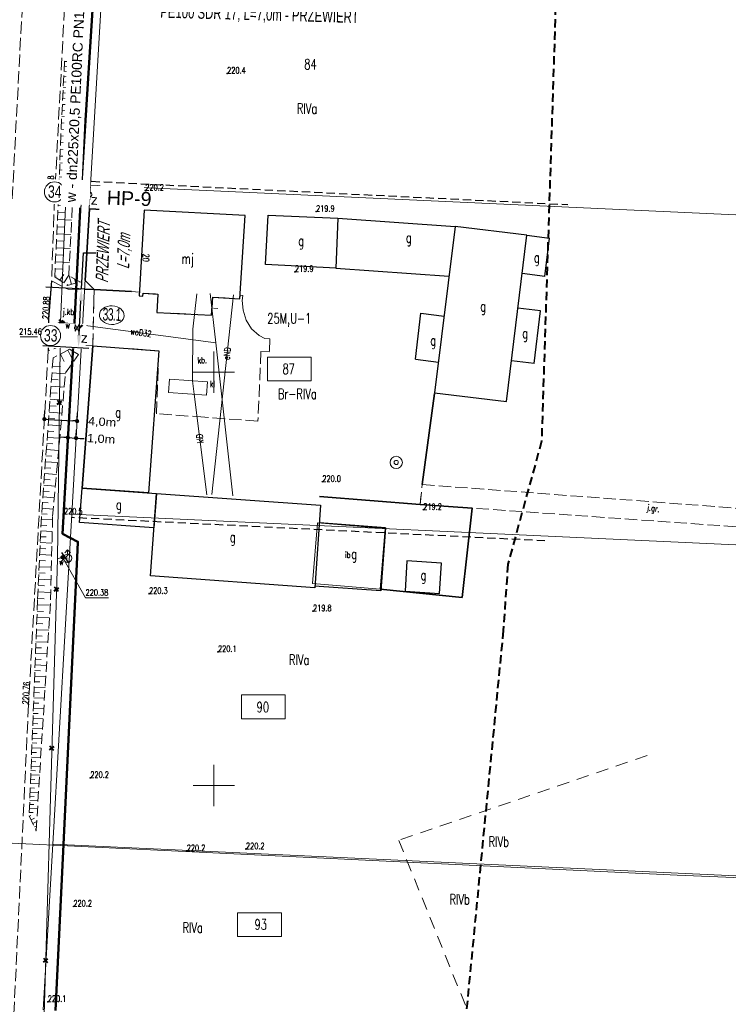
# Model space of a CAD drawing. Header units: metres. Extents: x 7496982 to 7497528, y 5603168 to 5605598.
# Tile 45 of 74: x 7497177 to 7497262, y 5604374 to 5604493. Entities that reach past the tile are written whole.
import ezdxf
from ezdxf.enums import TextEntityAlignment as Align

# ---------------------------------------------------------------- set-up
doc = ezdxf.new("R2010")
doc.units = ezdxf.units.M
doc.header["$MEASUREMENT"] = 0
for name, pattern in [('1', [0]), ('1_SUEP_A', [0]), ('1_SUEP_C', [0]), ('1_SUKM', [0]), ('1_SUKP', [0]), ('1_SUWP', [0]), ('2', [1.5, 1, -0.5]), ('2_1', [0]), ('2_OTDI', [0]), ('2_OTKJ', [2, 1.5, -0.5]), ('2_OTKK', [0]), ('2_OTKU', [2, 1.5, -0.5]), ('2_OTOB', [2, 1, -1]), ('2_OTOF', [0]), ('2_OTOO', [0]), ('2_OTRK', [1.75, 1.25, -0.5]), ('2_OTRKG', [1.75, 1.25, -0.5]), ('4', [2.5, 1.5, -1]), ('BUD', [0]), ('DUL', [1, 0.5, -0.5]), ('GDE', [0])]:
    doc.linetypes.add(name, pattern=pattern)
doc.layers.get('0').update_dxf_attribs({"color": 250, "linetype": 'CONTINUOUS', "lineweight": 100})
doc.layers.get('Defpoints').update_dxf_attribs({"linetype": 'CONTINUOUS'})
for name, color, linetype, lineweight in [('! IS_opis woda', 7, 'CONTINUOUS', 9), ('! IS_woda', 5, 'CONTINUOUS', 50), ('!!_IS_Woda', 5, 'CONTINUOUS', 50), ('!_gaz', 40, 'CONTINUOUS', 40), ('!COPIS', 7, 'CONTINUOUS', 15), ('2_granice działek', 6, 'CONTINUOUS', 20), ('_MAPA_L_0', 7, '1', 18), ('EADTD_T_0_T_0', 6, 'CONTINUOUS', 0), ('EBUOA_T_1', 14, 'CONTINUOUS', 25), ('EBUPP_L_0', 14, 'BUD', 50), ('EBUPP_L_1', 250, 'BUD', 30), ('EBUPP_L_3', 250, 'BUD', 30), ('EDZPD_L_0', 3, 'GDE', 18), ('EDZTD_T_0', 3, 'CONTINUOUS', 18), ('EKLTK_T_0', 90, 'CONTINUOUS', 25), ('EUZOU_T_0', 90, 'CONTINUOUS', 25), ('EUZPU_L_0', 90, '4', 18), ('OTD_E_T_7', 7, 'CONTINUOUS', 0), ('OTD_L_14', 7, '2_OTDI', 18), ('OTK_E_T_0', 7, 'CONTINUOUS', 0), ('OTK_E_T_3', 7, 'CONTINUOUS', 0), ('OTK_L_0', 7, '2_OTKJ', 18), ('OTK_L_1', 7, '2_OTKK', 25), ('OTK_L_4', 7, '2_OTKU', 18), ('OTO_L_0', 7, '2_OTOO', 35), ('OTO_L_1', 7, '2_OTOB', 18), ('OTO_L_2', 7, '2_OTOF', 18), ('OTR_L_1', 7, '2_OTRK', 18), ('OTR_T_0', 7, 'CONTINUOUS', 18), ('OTR_T_1', 7, 'CONTINUOUS', 18), ('PLAN_L_0', 214, '2', 30), ('PLAN_T_0', 214, 'CONTINUOUS', 30), ('SUEP_E_T_0', 1, 'CONTINUOUS', 0), ('SUEP_L_0', 1, '1_SUEP_A', 18), ('SUK_E_T_2', 34, 'CONTINUOUS', 0), ('SUK_L_3', 34, '1_SUKM', 18), ('SUKP_E_T_0', 34, 'CONTINUOUS', 0), ('SUKP_L_0', 34, '1_SUKP', 18), ('SUW_E_T_2', 5, 'CONTINUOUS', 0), ('SUW_T_2', 5, 'CONTINUOUS', 18), ('SUW_T_3', 5, 'CONTINUOUS', 18), ('SUW_T_5', 5, 'CONTINUOUS', 18), ('SUWP_E_T_0', 5, 'CONTINUOUS', 0), ('SUWP_L_0', 5, '1_SUWP', 18), ('SUWR_T_0', 5, 'CONTINUOUS', 18), ('ZAKRES_L_0', 1, '2', 40), ('ZAKRES_L_0_a', 1, '2', 40)]:
    doc.layers.add(name, color=color, linetype=linetype, lineweight=lineweight)
doc.layers.add('view', color=7, linetype='CONTINUOUS')
doc.styles.add('ARIAL', font='arial.ttf', dxfattribs={"width": 0.8})
doc.styles.add('R', font='arial.ttf')
doc.styles.add('RD', font='arial.ttf', dxfattribs={"width": 1.1})
doc.styles.get("Standard").update_dxf_attribs({"font": 'Simplex.SHX', "width": 0.75})
doc.styles.add('styl1', font='arial.ttf', dxfattribs={"oblique": 18})
doc.dimstyles.get("Standard").update_dxf_attribs({"dimtxt": 1, "dimasz": 1, "dimexe": 1, "dimexo": 1, "dimgap": 1, "dimtad": 1, "dimtxsty": 'Standard', "dimcen": 2.5, "dimadec": 0, "dimazin": 0, "dimtfac": 1, "dimtmove": 0, "dimatfit": 3, "dimfxl": 1, "dimarcsym": 0})

# ---------------------------------------------------------------- blocks, each defined once
blk = doc.blocks.new('1_SUWH')
at = {"linetype": 'Continuous'}
for p, q in [((0, 1), (-0.35355, 0.64645)), ((0, 1), (0.35355, 0.64645)), ((0, 0.5), (0, 1))]:
    blk.add_line(p, q, dxfattribs=at)
blk.add_circle((0, 0), 0.5, dxfattribs=at)
blk = doc.blocks.new('1_SUWS')
at = {"linetype": 'Continuous'}
for radius in [0.75, 0.25]:
    blk.add_circle((0, 0), radius, dxfattribs=at)
blk = doc.blocks.new('1_SUWW')
at = {"linetype": 'Continuous'}
for radius in [0.2, 0.175, 0.15, 0.125, 0.1, 0.075, 0.05, 0.025, 0.00715]:
    blk.add_circle((0, 0), radius, dxfattribs=at)
blk = doc.blocks.new('1_SUPS')
at = {"linetype": 'Continuous'}
blk.add_circle((0, 0), 0.0625, dxfattribs=at)
blk = doc.blocks.new('2_OTRS')
at = {"linetype": 'Continuous'}
blk.add_circle((0, 0), 0.045, dxfattribs=at)
blk = doc.blocks.new('2_OTRN')
at = {"linetype": 'Continuous'}
blk.add_circle((0, 0), 0.045, dxfattribs=at)
blk = doc.blocks.new('krzyż')
at = {"layer": '!_gaz', "color": 1, "linetype": 'ByBlock'}
for points in [[(-0.49, 0.45), (0.49, -0.45)], [(-0.43, -0.58), (0.4, 0.54)]]:
    blk.add_lwpolyline(points, dxfattribs=at)
blk = doc.blocks.new('Hydrant_P-Poż_215')
at = {"layer": 'view', "color": 5, "linetype": 'Continuous', "const_width": 0.005}
for points in [[(0.12, 0.03, 1.579272), (-0.05, -0.11)], [(0.05, -0.11, 0.219529), (0.11, -0.03)]]:
    blk.add_lwpolyline(points, format="xyb", dxfattribs=at)
blk.add_lwpolyline([(-0.1, 0, 1), (0.1, 0, 1)], format="xyb", close=True, dxfattribs=at)
for points in [[(0.1, 0.03), (0.13, 0.03)], [(0.1, 0.03), (0.1, -0.03)], [(0.1, 0.01), (0.1, 0.01)], [(0.13, -0.03), (0.13, 0.03)], [(-0.05, -0.09), (-0.05, -0.15)], [(0.05, -0.15), (-0.05, -0.15)], [(0.05, -0.09), (0.05, -0.15)], [(0.1, -0.01), (0.1, -0.01)], [(0.1, -0.03), (0.13, -0.03)]]:
    blk.add_lwpolyline(points, dxfattribs=at)
blk = doc.blocks.new('*D575')
at = {"layer": '! IS_opis woda', "color": 0, "lineweight": 30, "transparency": 16777216}
for p, q in [((7497183.99, 5604460.1), (7497184.22, 5604464.44)), ((7497184.22, 5604464.44), (7497185.72, 5604464.44)), ((7497183.7, 5604454.47), (7497183.92, 5604458.6))]:
    blk.add_line(p, q, dxfattribs=at)
at = {"layer": '! IS_opis woda', "color": 0, "lineweight": -2, "transparency": 16777216}
for p, q in [((7497179.68, 5604460.32), (7497185.24, 5604460.03)), ((7497179.31, 5604453.2), (7497184.87, 5604452.91))]:
    blk.add_line(p, q, dxfattribs=at)
at = {"layer": '! IS_opis woda', "color": 0, "transparency": 16777216}
for points in [[(7497183.67, 5604458.61), (7497184.16, 5604458.59), (7497183.99, 5604460.1)], [(7497183.45, 5604454.48), (7497183.95, 5604454.46), (7497183.62, 5604452.97)]]:
    blk.add_solid(points, dxfattribs=at)
at = {"layer": 'Defpoints', "color": 0, "transparency": 16777216}
for p in [(7497179.62, 5604460.32), (7497183.99, 5604460.1), (7497179.25, 5604453.2)]:
    blk.add_point(p, dxfattribs=at)
at = {"layer": '! IS_opis woda', "color": 0, "lineweight": 9, "transparency": 16777216, "insert": (7497187.96, 5604464.44), "char_height": 1.5, "width": 14.6556, "attachment_point": 5, "rotation": 88, "style": 'styl1'}
blk.add_mtext('\\A1;{\\W0.6;PRZEWIERT\\P L=7,0m}', dxfattribs=at)
blk = doc.blocks.new('_Dot')
at = {"color": 0, "linetype": 'ByBlock', "lineweight": -2}
blk.add_line((-0.5, 0), (-1, 0), dxfattribs=at)
at = {"color": 0, "linetype": 'ByBlock', "const_width": 0.5}
blk.add_lwpolyline([(-0.25, 0, 1), (0.25, 0, 1)], format="xyb", close=True, dxfattribs=at)
blk = doc.blocks.new('*D617')
at = {"layer": '!COPIS', "color": 0, "lineweight": -2, "transparency": 16777216}
for p, q in [((7497182.36, 5604442.31), (7497182.4, 5604443.07)), ((7497183.35, 5604442.26), (7497183.39, 5604443.01)), ((7497181.84, 5604442.1), (7497181.34, 5604442.13)), ((7497182.34, 5604442.07), (7497183.33, 5604442.01)), ((7497183.83, 5604441.98), (7497184.33, 5604441.95))]:
    blk.add_line(p, q, dxfattribs=at)
at = {"layer": 'Defpoints', "color": 0, "transparency": 16777216}
for p in [(7497182.34, 5604442.01), (7497183.33, 5604442.01), (7497183.33, 5604441.96)]:
    blk.add_point(p, dxfattribs=at)
at = {"layer": '!COPIS', "color": 0, "lineweight": -2, "transparency": 16777216, "xscale": 0.5, "yscale": 0.5, "zscale": 0.5}
for p, rotation in [((7497182.34, 5604442.07), 356.6773797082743), ((7497183.33, 5604442.01), 176.6773797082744)]:
    blk.add_blockref('_Dot', p, dxfattribs=dict(at, rotation=rotation))
at = {"layer": '!COPIS', "color": 0, "transparency": 16777216, "insert": (7497186.36, 5604441.84), "char_height": 1, "attachment_point": 5, "rotation": 356.6774, "style": 'RD'}
blk.add_mtext('1,0m', dxfattribs=at)
blk = doc.blocks.new('*D618')
at = {"layer": '!COPIS', "color": 0, "lineweight": -2, "transparency": 16777216}
for p, q in [((7497179.52, 5604444.56), (7497179.56, 5604445.31)), ((7497180, 5604444.28), (7497182.96, 5604444.1)), ((7497183.47, 5604444.31), (7497183.52, 5604445.06))]:
    blk.add_line(p, q, dxfattribs=at)
at = {"layer": 'Defpoints', "color": 0, "transparency": 16777216}
for p in [(7497179.5, 5604444.26), (7497183.45, 5604444.01), (7497183.46, 5604444.07)]:
    blk.add_point(p, dxfattribs=at)
at = {"layer": '!COPIS', "color": 0, "lineweight": -2, "transparency": 16777216, "xscale": 0.5, "yscale": 0.5, "zscale": 0.5}
for p, rotation in [((7497179.5, 5604444.31), 176.442491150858), ((7497183.46, 5604444.07), 356.442491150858)]:
    blk.add_blockref('_Dot', p, dxfattribs=dict(at, rotation=rotation))
at = {"layer": '!COPIS', "color": 0, "transparency": 16777216, "insert": (7497186.48, 5604443.9), "char_height": 1, "attachment_point": 5, "rotation": 356.4425, "style": 'RD'}
blk.add_mtext('4,0m', dxfattribs=at)

msp = doc.modelspace()

# ---------------------------------------------------------------- linework, layer by layer
at = {"layer": '! IS_woda', "linetype": 'Continuous'}
msp.add_lwpolyline([(7497195.34686, 5604692.94054), (7497194.1153, 5604661.55758), (7497194.09621, 5604660.37822), (7497193.35868, 5604639.75796), (7497193.19938, 5604635.31293), (7497192.61582, 5604622.13877), (7497191.91495, 5604601.84661), (7497191.56616, 5604590.87767), (7497191.08875, 5604576.34243), (7497190.41383, 5604564.17186), (7497190.39351, 5604563.56691), (7497188.34538, 5604562.52355), (7497187.78759, 5604548.23557), (7497187.72913, 5604546.73798), (7497186.75481, 5604523.27499), (7497186.00518, 5604506.83215), (7497185.71493, 5604500.1918), (7497184.00913, 5604472.81965), (7497183.09242, 5604455.23042), (7497181.67285, 5604430.44394), (7497183.55671, 5604429.46948), (7497183.50863, 5604428.44398), (7497181.81268, 5604392.82949), (7497180.82927, 5604372.77346)], dxfattribs=at)
at = {"layer": '!!_IS_Woda'}
msp.add_lwpolyline([(7497183.93915, 5604471.49024), (7497184.03738, 5604471.48615)], dxfattribs=at)
at = {"layer": '!!_IS_Woda', "lineweight": 13}
msp.add_lwpolyline([(7497184.49887, 5604471.03259), (7497184.06664, 5604471.91501), (7497184.02094, 5604471.07273), (7497184.54457, 5604471.87488)], close=True, dxfattribs=at)
at = {"layer": '!!_IS_Woda', "elevation": 0}
msp.add_lwpolyline([(7497184.5216, 5604471.48796), (7497184.91828, 5604471.46987)], dxfattribs=at)
at = {"layer": '!!_IS_Woda', "lineweight": 13}
for start, end in [(97.9777534, 277.9777534), (277.9777534, 97.9777534)]:
    msp.add_arc((7497184.91094, 5604471.46574), 0.32652, start, end, dxfattribs=at)
at = {"layer": '2_granice działek', "color": 4, "linetype": 'Continuous', "lineweight": 0}
msp.add_lwpolyline([(7497206.48402, 5604451.81525), (7497211.79591, 5604451.81525), (7497211.79591, 5604448.94191), (7497206.48402, 5604448.94191)], close=True, dxfattribs=at)
at = {"layer": '2_granice działek', "linetype": 'Continuous', "lineweight": 0}
for points in [[(7497203.34602, 5604410.93948), (7497208.6579, 5604410.93948), (7497208.6579, 5604408.06614), (7497203.34602, 5604408.06614)], [(7497202.8856, 5604384.58539), (7497208.19749, 5604384.58539), (7497208.19749, 5604381.71206), (7497202.8856, 5604381.71206)]]:
    msp.add_lwpolyline(points, close=True, dxfattribs=at)
at = {"layer": '_MAPA_L_0', "linetype": 'DUL'}
msp.add_line((7497200.47347, 5604457.68779), (7497199.79337, 5604457.72684), dxfattribs=at)
at = {"layer": '_MAPA_L_0', "linetype": '1'}
for p, q in [((7497200, 5604447.5), (7497200, 5604452.5)), ((7497197.5, 5604450), (7497202.5, 5604450)), ((7497200, 5604397.5), (7497200, 5604402.5)), ((7497197.5, 5604400), (7497202.5, 5604400))]:
    msp.add_line(p, q, dxfattribs=at)
at = {"layer": 'EBUPP_L_0', "linetype": 'BUD'}
for p, q in [((7497190.8729, 5604457.3264), (7497190.8987, 5604457.7757)), ((7497191.422, 5604457.2949), (7497190.8729, 5604457.3264)), ((7497190.8987, 5604457.7757), (7497191.4478, 5604457.7441)), ((7497191.4478, 5604457.7441), (7497191.422, 5604457.2949))]:
    msp.add_line(p, q, dxfattribs=at)
at = {"layer": 'EBUPP_L_1', "linetype": 'BUD'}
for p, q in [((7497191.5771, 5604469.5891), (7497190.9812, 5604459.2125)), ((7497203.7913, 5604468.9497), (7497191.5771, 5604469.5891)), ((7497206.2801, 5604463.0259), (7497206.599, 5604468.9727)), ((7497206.599, 5604468.9727), (7497215.0274, 5604468.629)), ((7497203.1719, 5604458.8631), (7497203.7913, 5604468.9497)), ((7497215.0274, 5604468.629), (7497214.7803, 5604462.5701)), ((7497214.7803, 5604462.5701), (7497206.2801, 5604463.0259)), ((7497191.4304, 5604459.1867), (7497191.4505, 5604459.5362)), ((7497191.4505, 5604459.5362), (7497193.2434, 5604459.4332)), ((7497193.2434, 5604459.4332), (7497193.1158, 5604457.2107)), ((7497190.9812, 5604459.2125), (7497191.4304, 5604459.1867)), ((7497199.7441, 5604456.8689), (7497199.8695, 5604459.0527)), ((7497199.8695, 5604459.0527), (7497203.1719, 5604458.8631)), ((7497193.1158, 5604457.2107), (7497199.7441, 5604456.8689)), ((7497184.0768, 5604435.9733), (7497185.3534, 5604453.1711)), ((7497185.3534, 5604453.1711), (7497193.3457, 5604452.5705)), ((7497193.3457, 5604452.5705), (7497192.111, 5604435.3746)), ((7497183.7678, 5604431.81), (7497184.0768, 5604435.9733)), ((7497192.111, 5604435.3746), (7497184.0768, 5604435.9733)), ((7497184.0768, 5604435.9733), (7497193.0681, 5604435.3059)), ((7497192.3295, 5604425.3562), (7497193.0681, 5604435.3059)), ((7497193.0681, 5604435.3059), (7497192.7591, 5604431.1426)), ((7497193.0681, 5604435.3059), (7497212.9293, 5604433.8798)), ((7497212.9293, 5604433.8798), (7497212.2122, 5604423.8933)), ((7497192.7591, 5604431.1426), (7497183.7678, 5604431.81)), ((7497212.2122, 5604423.8933), (7497192.3295, 5604425.3562))]:
    msp.add_line(p, q, dxfattribs=at)
at = {"layer": 'EBUPP_L_3', "linetype": '1'}
for p, q in [((7497215.0274, 5604468.629), (7497229.19889, 5604467.61077)), ((7497229.19889, 5604467.61077), (7497226.72576, 5604447.49594)), ((7497237.89005, 5604466.54219), (7497229.19889, 5604467.61077)), ((7497235.41691, 5604446.42735), (7497237.89005, 5604466.54219)), ((7497237.89005, 5604466.54219), (7497240.64008, 5604466.20407)), ((7497240.07057, 5604461.57204), (7497240.64008, 5604466.20407)), ((7497214.7803, 5604462.5701), (7497228.45831, 5604461.58733)), ((7497240.07057, 5604461.57204), (7497237.32054, 5604461.91016)), ((7497224.39581, 5604451.55458), (7497225.07907, 5604457.11178)), ((7497225.07907, 5604457.11178), (7497227.88757, 5604456.76648)), ((7497239.55789, 5604457.40228), (7497236.80786, 5604457.74039)), ((7497238.77445, 5604451.0303), (7497239.55789, 5604457.40228)), ((7497224.39581, 5604451.55458), (7497227.18264, 5604451.21194)), ((7497238.77445, 5604451.0303), (7497236.02442, 5604451.36842)), ((7497226.72576, 5604447.49594), (7497235.41691, 5604446.42735)), ((7497220.78508, 5604431.16616), (7497212.77574, 5604431.74128)), ((7497220.78508, 5604431.16616), (7497220.23602, 5604423.51979)), ((7497223.37817, 5604427.14785), (7497223.15195, 5604423.48591)), ((7497227.54836, 5604426.89023), (7497223.37817, 5604427.14785)), ((7497227.32214, 5604423.22829), (7497227.54836, 5604426.89023)), ((7497220.23602, 5604423.51979), (7497212.18707, 5604424.09776)), ((7497223.15195, 5604423.48591), (7497227.32214, 5604423.22829))]:
    msp.add_line(p, q, dxfattribs=at)
at = {"layer": 'EBUPP_L_3', "color": 1, "linetype": 'Continuous'}
for p, q in [((7497181.40201, 5604426.97363), (7497182.59799, 5604428.10637)), ((7497181.57347, 5604428.15581), (7497182.42653, 5604426.92419))]:
    msp.add_line(p, q, dxfattribs=at)
at = {"layer": 'EDZPD_L_0', "linetype": 'GDE'}
for p, q in [((7497185.09, 5604472.62), (7497186.78, 5604501.87)), ((7497182.81, 5604432.81), (7497185.09, 5604472.62)), ((7497185.09, 5604472.62), (7497292.4718, 5604467.64991)), ((7497182.81, 5604432.81), (7497180.51, 5604392.89)), ((7497290.65067, 5604427.80485), (7497182.81, 5604432.81)), ((7497179.36, 5604372.84), (7497180.51, 5604392.89)), ((7497180.51, 5604392.89), (7497288.82494, 5604387.85906))]:
    msp.add_line(p, q, dxfattribs=at)
at = {"layer": 'EUZPU_L_0', "linetype": '4'}
for p, q in [((7497252.45545, 5604403.61733), (7497222.40303, 5604393.35075)), ((7497222.40303, 5604393.35075), (7497235.63315, 5604360.55609))]:
    msp.add_line(p, q, dxfattribs=at)
at = {"layer": 'OTD_L_14', "linetype": '2_OTDI'}
for p, q in [((7497211.93254, 5604424.42577), (7497212.55935, 5604431.76317)), ((7497212.55935, 5604431.76317), (7497220.74595, 5604431.06251)), ((7497220.74595, 5604431.06251), (7497220.11798, 5604423.72521)), ((7497220.11798, 5604423.72521), (7497211.93254, 5604424.42577))]:
    msp.add_line(p, q, dxfattribs=at)
at = {"layer": 'OTK_L_0', "linetype": '2_OTKJ'}
for p, q in [((7497175.603, 5604470.941), (7497182.07246, 5604594.43952)), ((7497182.45243, 5604504.00839), (7497180.729, 5604471.042)), ((7497180.729, 5604471.042), (7497180.37, 5604461.04)), ((7497179.99, 5604456.38), (7497180.37, 5604461.04)), ((7497180.37, 5604461.04), (7497179.99, 5604456.38)), ((7497180.37, 5604461.04), (7497182.36, 5604460.02)), ((7497182.36, 5604460.02), (7497185.54, 5604459.97)), ((7497185.54, 5604459.97), (7497185.49, 5604458.64)), ((7497185.49, 5604458.64), (7497185.35, 5604453.17)), ((7497179.96, 5604452.56), (7497179.99, 5604456.38)), ((7497179.99, 5604456.38), (7497179.96, 5604452.56)), ((7497179.96, 5604452.56), (7497177.58, 5604409.77)), ((7497182.02, 5604453.37), (7497179.96, 5604452.56)), ((7497185.35, 5604453.17), (7497182.02, 5604453.37)), ((7497224.96464, 5604433.99714), (7497225.22832, 5604436.39584)), ((7497225.22832, 5604436.39584), (7497287.46437, 5604431.72173)), ((7497231.286, 5604433.55009), (7497224.96464, 5604433.99714)), ((7497287.1694, 5604429.59794), (7497231.286, 5604433.55009)), ((7497177.58, 5604409.77), (7497174.81, 5604351.34))]:
    msp.add_line(p, q, dxfattribs=at)
at = {"layer": 'OTK_L_1', "linetype": '2_OTKK'}
for p, q in [((7497180.37, 5604461.04), (7497179.99, 5604456.38)), ((7497179.99, 5604456.38), (7497179.96, 5604452.56))]:
    msp.add_line(p, q, dxfattribs=at)
at = {"layer": 'OTK_L_4', "linetype": '2_OTKU'}
for p, q in [((7497185.49, 5604458.64), (7497185.54, 5604459.97)), ((7497185.54, 5604459.97), (7497190.03, 5604459.75)), ((7497190.03, 5604459.75), (7497191.00744, 5604459.68476)), ((7497191.00744, 5604459.68476), (7497190.98, 5604459.21)), ((7497191.43, 5604459.19), (7497191.45, 5604459.54)), ((7497191.45, 5604459.54), (7497193.24, 5604459.43)), ((7497185.35, 5604453.17), (7497185.49, 5604458.64)), ((7497190.98, 5604459.21), (7497191.43, 5604459.19)), ((7497193.24, 5604459.43), (7497193.12, 5604457.21)), ((7497199.74, 5604456.87), (7497199.87, 5604459.05)), ((7497199.87, 5604459.05), (7497203.17, 5604458.86)), ((7497203.17, 5604458.86), (7497203.2, 5604459.3)), ((7497203.2, 5604459.3), (7497203.51, 5604459.26)), ((7497203.51, 5604459.26), (7497203.45, 5604458.66)), ((7497203.45, 5604458.66), (7497203.54, 5604457.48)), ((7497193.12, 5604457.21), (7497199.74, 5604456.87)), ((7497203.54, 5604457.48), (7497203.9, 5604456.26)), ((7497203.9, 5604456.26), (7497204.56, 5604455.25)), ((7497204.56, 5604455.25), (7497205.48, 5604454.41)), ((7497205.48, 5604454.41), (7497206.17, 5604454.06)), ((7497206.17, 5604454.06), (7497206.8, 5604454.01)), ((7497206.8, 5604454.01), (7497206.74, 5604452.45)), ((7497193.35, 5604452.57), (7497185.35, 5604453.17)), ((7497193.06, 5604444.96), (7497193.35, 5604452.57)), ((7497205.71, 5604452.5), (7497205.35, 5604444.06)), ((7497206.74, 5604452.45), (7497205.71, 5604452.5)), ((7497198.91, 5604444.54), (7497193.06, 5604444.96)), ((7497205.35, 5604444.06), (7497198.91, 5604444.54))]:
    msp.add_line(p, q, dxfattribs=at)
at = {"layer": 'OTO_L_0', "linetype": '2_OTOO'}
for p, q in [((7497184.42, 5604461.09), (7497184.97, 5604469.76)), ((7497184.97, 5604469.76), (7497191.12, 5604469.44)), ((7497185.54, 5604459.97), (7497184.42, 5604461.09)), ((7497190.03, 5604459.75), (7497185.54, 5604459.97)), ((7497185.35, 5604453.17), (7497184.08, 5604435.97)), ((7497225.22832, 5604436.39584), (7497226.71954, 5604447.40357)), ((7497212.79709, 5604434.9558), (7497224.96464, 5604433.99714)), ((7497224.96464, 5604433.99714), (7497231.286, 5604433.55009)), ((7497231.286, 5604433.55009), (7497230.07325, 5604422.72968)), ((7497230.07325, 5604422.72968), (7497220.11798, 5604423.72521))]:
    msp.add_line(p, q, dxfattribs=at)
at = {"layer": 'OTO_L_1', "linetype": '2_OTOB'}
for p, q in [((7497185.49, 5604458.64), (7497185.35, 5604453.17)), ((7497224.96464, 5604433.99714), (7497225.22832, 5604436.39584))]:
    msp.add_line(p, q, dxfattribs=at)
at = {"layer": 'OTO_L_2', "linetype": '2_OTOF'}
for p, q in [((7497185.54, 5604459.97), (7497185.49, 5604458.64)), ((7497190.03, 5604459.75), (7497191.00744, 5604459.68476))]:
    msp.add_line(p, q, dxfattribs=at)
at = {"layer": 'OTR_L_1', "linetype": '2_OTRKG'}
for p, q in [((7497181.94, 5604487.61), (7497181.49, 5604478.64)), ((7497181.49, 5604478.64), (7497181.21, 5604471.33)), ((7497181.21, 5604471.33), (7497180.75, 5604461.53)), ((7497180.75, 5604461.53), (7497182.31, 5604460.48)), ((7497182.31, 5604460.48), (7497183.8, 5604460.9)), ((7497182.55, 5604452.76), (7497180.55, 5604451.71)), ((7497180.55, 5604451.71), (7497179.14, 5604432.5)), ((7497179.14, 5604432.5), (7497178.68, 5604422.45)), ((7497178.68, 5604422.45), (7497177.66, 5604396.31)), ((7497177.66, 5604396.31), (7497178.5, 5604394.54))]:
    msp.add_line(p, q, dxfattribs=at)
at = {"layer": 'OTR_L_1', "linetype": '2_1'}
for p, q in [((7497181.90902, 5604486.99246), (7497183.0993, 5604486.93275)), ((7497181.93888, 5604487.5876), (7497182.51944, 5604487.55848)), ((7497181.84704, 5604485.75697), (7497183.09785, 5604485.69422)), ((7497181.87841, 5604486.38238), (7497182.4885, 5604486.35177)), ((7497181.78191, 5604484.45865), (7497183.09632, 5604484.39271)), ((7497181.81488, 5604485.11586), (7497182.45599, 5604485.0837)), ((7497181.74811, 5604483.78494), (7497182.42182, 5604483.75114)), ((7497181.67794, 5604482.38634), (7497182.38592, 5604482.35083)), ((7497181.71346, 5604483.09431), (7497183.09472, 5604483.02502)), ((7497181.60421, 5604480.91662), (7497182.34819, 5604480.8793)), ((7497181.64153, 5604481.66059), (7497183.09303, 5604481.58777)), ((7497181.56595, 5604480.15396), (7497183.09126, 5604480.07744)), ((7497181.48754, 5604478.57573), (7497183.08116, 5604478.51468)), ((7497181.52673, 5604479.37216), (7497182.30854, 5604479.33293)), ((7497181.45671, 5604477.77083), (7497182.2616, 5604477.74)), ((7497181.39411, 5604476.13646), (7497182.21541, 5604476.105)), ((7497181.42556, 5604476.95777), (7497183.05169, 5604476.89548)), ((7497181.36233, 5604475.30682), (7497183.02161, 5604475.24326)), ((7497181.33023, 5604474.46876), (7497182.16828, 5604474.43666)), ((7497181.26504, 5604472.76706), (7497182.12019, 5604472.73431)), ((7497181.2978, 5604473.62221), (7497182.99091, 5604473.55735)), ((7497181.23196, 5604471.90324), (7497182.9596, 5604471.83707)), ((7497181.15554, 5604470.16976), (7497182.88671, 5604470.0885)), ((7497181.19617, 5604471.03534), (7497182.06386, 5604470.99462)), ((7497181.11501, 5604469.30627), (7497181.97849, 5604469.26574)), ((7497181.07458, 5604468.44488), (7497182.79736, 5604468.36402)), ((7497180.994, 5604466.72836), (7497182.70844, 5604466.64789)), ((7497181.03424, 5604467.58558), (7497181.89354, 5604467.54525)), ((7497180.95387, 5604465.87322), (7497181.809, 5604465.83308)), ((7497180.91382, 5604465.02016), (7497182.61995, 5604464.94008)), ((7497180.83403, 5604463.32023), (7497182.53189, 5604463.24054)), ((7497180.87388, 5604464.16916), (7497181.72487, 5604464.12922)), ((7497180.79428, 5604462.47334), (7497181.64118, 5604462.43359)), ((7497181.37325, 5604461.1105), (7497181.84666, 5604461.81385)), ((7497180.75453, 5604461.62644), (7497180.92588, 5604461.6184)), ((7497181.83355, 5604460.80069), (7497182.45318, 5604461.72128)), ((7497182.77861, 5604460.61209), (7497182.4933, 5604461.62427)), ((7497183.2893, 5604460.75605), (7497183.14535, 5604461.26674)), ((7497182.27372, 5604460.50442), (7497182.32646, 5604460.58277)), ((7497182.31691, 5604452.63763), (7497183.02516, 5604451.28859)), ((7497180.557, 5604451.71368), (7497180.56362, 5604451.70107)), ((7497181.43696, 5604452.17565), (7497181.89893, 5604451.2957)), ((7497180.41792, 5604449.91057), (7497182.05019, 5604449.79076)), ((7497180.47783, 5604450.7267), (7497181.46901, 5604450.65395)), ((7497180.3585, 5604449.10103), (7497181.16804, 5604449.04161)), ((7497180.29956, 5604448.29804), (7497181.90554, 5604448.18017)), ((7497180.18311, 5604446.71149), (7497181.76322, 5604446.59551)), ((7497180.2411, 5604447.50155), (7497181.0376, 5604447.44309)), ((7497180.06854, 5604445.15049), (7497181.6232, 5604445.03638)), ((7497180.12559, 5604445.92783), (7497180.90926, 5604445.8703)), ((7497180.01194, 5604444.37945), (7497180.78299, 5604444.32285)), ((7497179.90012, 5604442.85601), (7497180.65875, 5604442.80033)), ((7497179.95581, 5604443.61464), (7497181.48543, 5604443.50236)), ((7497179.84489, 5604442.10352), (7497181.34988, 5604441.99305)), ((7497179.73576, 5604440.61674), (7497181.21651, 5604440.50805)), ((7497179.79011, 5604441.35711), (7497180.53651, 5604441.30232)), ((7497179.68186, 5604439.88235), (7497180.41625, 5604439.82845)), ((7497179.57536, 5604438.43134), (7497180.29791, 5604438.37831)), ((7497179.62839, 5604439.1539), (7497181.08529, 5604439.04697)), ((7497179.47057, 5604437.00371), (7497180.18149, 5604436.95152)), ((7497179.52275, 5604437.71463), (7497180.95618, 5604437.60941)), ((7497179.41881, 5604436.29853), (7497180.82916, 5604436.19501)), ((7497179.31654, 5604434.90525), (7497180.70417, 5604434.8034)), ((7497179.36747, 5604435.59906), (7497180.06694, 5604435.54772)), ((7497179.21592, 5604433.5344), (7497180.58121, 5604433.43419)), ((7497179.26603, 5604434.21704), (7497179.95423, 5604434.16653)), ((7497179.12515, 5604432.17561), (7497180.48967, 5604432.11315)), ((7497179.16622, 5604432.85728), (7497179.84334, 5604432.80758)), ((7497179.09359, 5604431.48612), (7497179.78308, 5604431.45456)), ((7497179.02947, 5604430.08514), (7497179.73365, 5604430.05291)), ((7497179.0617, 5604430.78932), (7497180.45529, 5604430.72554)), ((7497178.96398, 5604428.65432), (7497179.68316, 5604428.6214)), ((7497178.9969, 5604429.3735), (7497180.42018, 5604429.30836)), ((7497178.93071, 5604427.92752), (7497180.38432, 5604427.86099)), ((7497178.86312, 5604426.45073), (7497180.34769, 5604426.38278)), ((7497178.89709, 5604427.19302), (7497179.6316, 5604427.1594)), ((7497178.79408, 5604424.94248), (7497180.31028, 5604424.87308)), ((7497178.82878, 5604425.70058), (7497179.57893, 5604425.66624)), ((7497178.75902, 5604424.17635), (7497179.52515, 5604424.14128)), ((7497178.68776, 5604422.61964), (7497179.47022, 5604422.58382)), ((7497178.72358, 5604423.40209), (7497180.27208, 5604423.33122)), ((7497178.65633, 5604421.84346), (7497180.20878, 5604421.78288)), ((7497178.59681, 5604420.31811), (7497180.1132, 5604420.25894)), ((7497178.6264, 5604421.07631), (7497179.39355, 5604421.04637)), ((7497178.56757, 5604419.56878), (7497179.31691, 5604419.53954)), ((7497178.51012, 5604418.09628), (7497179.24204, 5604418.06772)), ((7497178.53868, 5604418.82821), (7497180.01983, 5604418.77041)), ((7497178.45399, 5604416.65799), (7497179.16891, 5604416.6301)), ((7497178.48189, 5604417.37291), (7497179.92863, 5604417.31646)), ((7497178.42642, 5604415.95143), (7497179.83955, 5604415.89629)), ((7497178.37224, 5604414.56297), (7497179.75254, 5604414.50911)), ((7497178.39917, 5604415.25312), (7497179.09748, 5604415.22587)), ((7497178.31932, 5604413.20677), (7497179.66755, 5604413.15416)), ((7497178.34563, 5604413.88088), (7497179.02771, 5604413.85427)), ((7497178.26763, 5604411.88207), (7497179.58454, 5604411.83069)), ((7497178.29333, 5604412.54053), (7497178.95956, 5604412.51453)), ((7497178.24224, 5604411.23131), (7497178.893, 5604411.20592)), ((7497178.19234, 5604409.95251), (7497178.82798, 5604409.92771)), ((7497178.21714, 5604410.58816), (7497179.50346, 5604410.53796)), ((7497178.1436, 5604408.70342), (7497178.76447, 5604408.6792)), ((7497178.16783, 5604409.3243), (7497179.42426, 5604409.27527)), ((7497178.09599, 5604407.48336), (7497178.70244, 5604407.45969)), ((7497178.11966, 5604408.08981), (7497179.34689, 5604408.04192)), ((7497178.04949, 5604406.29163), (7497178.64185, 5604406.26852)), ((7497178.0726, 5604406.88399), (7497179.27133, 5604406.83722)), ((7497178.00407, 5604405.1276), (7497178.58267, 5604405.10502)), ((7497178.02665, 5604405.70619), (7497179.19752, 5604405.66051)), ((7497177.9597, 5604403.9906), (7497178.52486, 5604403.96855)), ((7497177.98175, 5604404.55576), (7497179.12543, 5604404.51113)), ((7497177.89508, 5604402.33445), (7497178.98623, 5604402.29187)), ((7497177.91637, 5604402.88003), (7497178.46839, 5604402.85849)), ((7497177.93791, 5604403.43205), (7497179.05501, 5604403.38846)), ((7497177.85324, 5604401.26235), (7497178.91904, 5604401.22076)), ((7497177.87404, 5604401.79525), (7497178.41324, 5604401.77421)), ((7497177.81238, 5604400.21516), (7497178.85342, 5604400.17454)), ((7497177.83269, 5604400.73568), (7497178.35937, 5604400.71513)), ((7497177.75286, 5604398.68981), (7497178.25535, 5604398.6702)), ((7497177.77247, 5604399.19229), (7497178.78932, 5604399.15262)), ((7497177.79231, 5604399.70072), (7497178.30675, 5604399.68065)), ((7497177.71433, 5604397.70238), (7497178.20514, 5604397.68323)), ((7497177.73348, 5604398.19319), (7497178.72671, 5604398.15444)), ((7497177.6767, 5604396.7379), (7497178.15611, 5604396.71919)), ((7497177.68112, 5604396.26549), (7497177.86217, 5604396.35141)), ((7497177.6954, 5604397.21731), (7497178.66556, 5604397.17945)), ((7497177.88584, 5604395.83412), (7497178.31721, 5604396.03884)), ((7497178.09056, 5604395.40275), (7497178.56834, 5604395.62949)), ((7497178.29528, 5604394.97137), (7497178.53417, 5604395.08474))]:
    msp.add_line(p, q, dxfattribs=at)
at = {"layer": 'OTR_L_1', "linetype": '2_OTRK'}
for p, q in [((7497183.1, 5604487.53), (7497181.94, 5604487.61)), ((7497183.09, 5604479), (7497183.1, 5604487.53)), ((7497182.95, 5604471.31), (7497183.09, 5604479)), ((7497182.45, 5604461.66), (7497182.95, 5604471.31)), ((7497183.8, 5604460.9), (7497182.45, 5604461.66)), ((7497183.61, 5604452.13), (7497182.55, 5604452.76)), ((7497182.06, 5604449.9), (7497183.61, 5604452.13)), ((7497180.5, 5604432.53), (7497182.06, 5604449.9)), ((7497180.25, 5604422.44), (7497180.5, 5604432.53)), ((7497178.5, 5604394.54), (7497180.25, 5604422.44))]:
    msp.add_line(p, q, dxfattribs=at)
at = {"layer": 'OTR_L_1', "linetype": '2_1'}
for p in [(7497183.8, 5604460.9), (7497178.5, 5604394.54)]:
    msp.add_point(p, dxfattribs=at)
at = {"layer": 'PLAN_L_0', "linetype": '2'}
for p, q in [((7497185.19285, 5604473.07589), (7497242.84526, 5604470.26358)), ((7497240.08144, 5604429.58202), (7497182.76845, 5604432.39434))]:
    msp.add_line(p, q, dxfattribs=at)
at = {"layer": 'SUEP_L_0', "linetype": '1_SUEP_A'}
msp.add_line((7497202.37214, 5604459.32506), (7497199.78335, 5604435.19701), dxfattribs=at)
at = {"layer": 'SUEP_L_0', "linetype": '1_SUEP_C'}
for p, q in [((7497151.02, 5604394.2), (7497256.0805, 5604389.12526)), ((7497256.0805, 5604389.12526), (7497373.235, 5604384.20496))]:
    msp.add_line(p, q, dxfattribs=at)
at = {"layer": 'SUK_L_3', "linetype": '1_SUKM'}
for p, q in [((7497194.63392, 5604449.14413), (7497194.51649, 5604447.54844)), ((7497199.22151, 5604448.80652), (7497194.63392, 5604449.14413)), ((7497199.10408, 5604447.21084), (7497199.22151, 5604448.80652)), ((7497194.51649, 5604447.54844), (7497199.10408, 5604447.21084))]:
    msp.add_line(p, q, dxfattribs=at)
at = {"layer": 'SUKP_L_0', "linetype": '1_SUKP'}
for p, q in [((7497197.4852, 5604455.2047), (7497197.93491, 5604459.47688)), ((7497197.43523, 5604448.93797), (7497197.4852, 5604455.2047)), ((7497197.63719, 5604447.31879), (7497197.43523, 5604448.93797)), ((7497199.158, 5604435.14984), (7497197.63719, 5604447.31879))]:
    msp.add_line(p, q, dxfattribs=at)
at = {"layer": 'SUWP_L_0', "linetype": '1_SUWP'}
for p, q in [((7497181.46437, 5604456.05418), (7497184.33518, 5604523.26282)), ((7497200.25863, 5604453.54578), (7497199.55784, 5604459.5006)), ((7497181.0929, 5604427.40784), (7497181.46437, 5604456.05418)), ((7497181.74, 5604456.01), (7497181.46437, 5604456.05418)), ((7497200.25863, 5604453.54578), (7497181.74, 5604456.01)), ((7497200.25863, 5604453.54578), (7497202.29353, 5604435.03302)), ((7497180.58316, 5604410.87411), (7497181.0929, 5604427.40784)), ((7497181.0929, 5604427.40784), (7497181.69, 5604427.6)), ((7497181.69, 5604427.6), (7497182.31, 5604427.48)), ((7497178.15087, 5604325.78871), (7497180.58316, 5604410.87411))]:
    msp.add_line(p, q, dxfattribs=at)
at = {"layer": 'SUWR_T_0', "linetype": 'Continuous', "lineweight": 0}
for p, q in [((7497181.74, 5604456.01), (7497179.19084, 5604454.27652)), ((7497176.558, 5604454.27652), (7497179.19084, 5604454.27652)), ((7497181.69, 5604427.6), (7497184.48309, 5604422.70525)), ((7497184.48309, 5604422.70525), (7497187.25164, 5604422.70525))]:
    msp.add_line(p, q, dxfattribs=at)
at = {"layer": 'ZAKRES_L_0', "linetype": '2'}
for p, q in [((7497245.08543, 5604609.63885), (7497239.67052, 5604441.64481)), ((7497239.67052, 5604441.64481), (7497235.59471, 5604426.74704)), ((7497235.59471, 5604426.74704), (7497235.03253, 5604418.73597)), ((7497235.03253, 5604418.73597), (7497216.17155, 5604224.06373))]:
    msp.add_line(p, q, dxfattribs=at)
at = {"layer": 'ZAKRES_L_0_a', "linetype": '2'}
for p, q in [((7497245.08543, 5604609.63885), (7497239.67052, 5604441.64481)), ((7497239.67052, 5604441.64481), (7497235.59471, 5604426.74704)), ((7497235.59471, 5604426.74704), (7497235.03253, 5604418.73597)), ((7497235.03253, 5604418.73597), (7497216.17155, 5604224.06373))]:
    msp.add_line(p, q, dxfattribs=at)

# ---------------------------------------------------------------- block references
at = {"layer": '!!_IS_Woda', "lineweight": 13, "xscale": 0.6220800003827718, "yscale": 0.6220800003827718, "zscale": 0.6220800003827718, "rotation": 229.2803423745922}
msp.add_blockref('Hydrant_P-Poż_215', (7497184.91828, 5604471.46987), dxfattribs=at)
at = {"layer": '!_gaz', "linetype": 'ByBlock', "transparency": 33554687, "xscale": 0.5, "yscale": 0.5, "zscale": 0.5, "rotation": 77.69848993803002}
for p in [(7497182.08826, 5604471.34058), (7497181.49429, 5604456.05508), (7497181.32634, 5604446.29827), (7497180.95562, 5604423.72506), (7497180.39265, 5604404.51048), (7497179.66016, 5604378.82262)]:
    msp.add_blockref('krzyż', p, dxfattribs=at)
at = {"layer": 'OTR_T_0'}
for p, rotation in [((7497180.729, 5604471.042), 91.57698071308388), ((7497179.99, 5604456.38), 86.8745593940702), ((7497177.58, 5604409.77), 86.8745593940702)]:
    msp.add_blockref('2_OTRS', p, dxfattribs=dict(at, rotation=rotation))
at = {"layer": 'OTR_T_1'}
for p in [(7497201.62, 5604486.12), (7497191.71, 5604471.96), (7497212.37796, 5604469.41183), (7497209.82683, 5604462.13557), (7497213.14, 5604436.74), (7497225.35628, 5604433.34957), (7497181.87142, 5604432.79018), (7497192.17, 5604423.19), (7497212.01, 5604421.08), (7497200.51, 5604416.15), (7497185.06, 5604400.92), (7497196.73, 5604392.06), (7497203.88958, 5604392.3004), (7497183.01, 5604385.36), (7497179.91392, 5604373.81829)]:
    msp.add_blockref('2_OTRN', p, dxfattribs=at)
at = {"layer": 'SUW_T_2'}
msp.add_blockref('1_SUWH', (7497182.31, 5604427.48), dxfattribs=at)
at = {"layer": 'SUW_T_3'}
msp.add_blockref('1_SUWS', (7497222.08071, 5604439.06711), dxfattribs=at)
at = {"layer": 'SUW_T_5'}
for p in [(7497181.74, 5604456.01), (7497181.69, 5604427.6)]:
    msp.add_blockref('1_SUWW', p, dxfattribs=at)
at = {"layer": 'SUWR_T_0'}
for p in [(7497181.74, 5604456.01), (7497181.69, 5604427.6)]:
    msp.add_blockref('1_SUPS', p, dxfattribs=at)

# ---------------------------------------------------------------- texts
at = {"layer": '! IS_opis woda', "lineweight": 9, "style": 'R'}
msp.add_text('z', height=1.2, rotation=358, dxfattribs=at).set_placement((7497185.10875, 5604470.25448))
at = {"layer": 'EADTD_T_0_T_0', "width": 0.7}
msp.add_text('20', height=0.75, rotation=268.1816987, dxfattribs=at).set_placement((7497191.41786, 5604463.84453), align=Align.CENTER)
at = {"layer": 'EBUOA_T_1', "width": 0.7}
for p in [(7497223.25323, 5604466.90308), (7497238.73959, 5604464.50378), (7497232.23968, 5604458.59279), (7497237.32182, 5604455.34284), (7497226.19782, 5604454.47037), (7497216.6262, 5604428.64046), (7497225.01862, 5604426.08439)]:
    msp.add_text('g', height=1.25001, dxfattribs=at).set_placement(p, align=Align.TOP_LEFT)
for s, p in [('g', (7497210.5669, 5604465.6896)), ('mj', (7497196.8439, 5604463.536)), ('g', (7497188.4201, 5604444.9335)), ('g', (7497188.5198, 5604433.7712)), ('g', (7497202.2923, 5604429.8366))]:
    msp.add_text(s, height=1.25001, dxfattribs=at).set_placement(p, align=Align.MIDDLE)
at = {"layer": 'EDZTD_T_0', "width": 0.7}
for s, p in [('84', (7497210.95656, 5604487.87115)), ('87', (7497208.31552, 5604451.00716)), ('90', (7497205.18745, 5604410.10086)), ('93', (7497204.93086, 5604383.80098))]:
    msp.add_text(s, height=1.25001, dxfattribs=at).set_placement(p, align=Align.TOP_LEFT)
at = {"layer": 'EKLTK_T_0', "width": 0.7}
for s, p in [('Br-RIVa', (7497207.74755, 5604447.98518)), ('RIVa', (7497209.09875, 5604415.81867)), ('RIVb', (7497233.25654, 5604393.82223)), ('RIVb', (7497228.52577, 5604386.84634)), ('RIVa', (7497196.207, 5604383.4161))]:
    msp.add_text(s, height=1.25001, dxfattribs=at).set_placement(p, align=Align.TOP_LEFT)
at = {"layer": 'EUZOU_T_0', "lineweight": 13, "width": 0.7}
msp.add_text('RIVa', height=1.25001, dxfattribs=at).set_placement((7497210.05451, 5604482.50894), align=Align.TOP_LEFT)
at = {"layer": 'OTD_E_T_7', "lineweight": 9, "width": 0.7}
msp.add_text('ib', height=0.75, dxfattribs=at).set_placement((7497215.87778, 5604427.89167), align=Align.MIDDLE_LEFT)
at = {"layer": 'OTK_E_T_0', "lineweight": 9, "width": 0.7}
for s, rotation, p in [('j.kb.', 359.0451588, (7497182.53417, 5604457.18325)), ('j.gr.', 351.7643807, (7497253.1952, 5604433.42243))]:
    msp.add_text(s, height=0.75, rotation=rotation, dxfattribs=at).set_placement(p, align=Align.MIDDLE)
at = {"layer": 'OTK_E_T_3', "lineweight": 9, "width": 0.7}
msp.add_text('kb.', height=0.75, rotation=2.1210916, dxfattribs=at).set_placement((7497198.60798, 5604451.43766), align=Align.MIDDLE)
at = {"layer": 'OTR_T_0', "lineweight": 9, "width": 0.7}
for s, rotation, p in [('220.78', 91.5769807, (7497180.729, 5604471.042)), ('220.88', 86.8745594, (7497179.99, 5604456.38)), ('220.76', 86.8745594, (7497177.58, 5604409.77))]:
    msp.add_text(s, height=0.75, rotation=rotation, dxfattribs=at).set_placement(p)
at = {"layer": 'OTR_T_1', "lineweight": 9, "width": 0.7}
for s, p in [('220.4', (7497201.62, 5604486.12)), ('220.2', (7497191.71, 5604471.96)), ('219.9', (7497212.37796, 5604469.41183)), ('219.9', (7497209.82683, 5604462.13557)), ('220.0', (7497213.14, 5604436.74)), ('220.5', (7497181.87142, 5604432.79018)), ('219.2', (7497225.35628, 5604433.34957)), ('220.3', (7497192.17, 5604423.19)), ('219.8', (7497212.01, 5604421.08)), ('220.1', (7497200.51, 5604416.15)), ('220.2', (7497185.06, 5604400.92)), ('220.2', (7497196.73, 5604392.06)), ('220.2', (7497203.88958, 5604392.3004)), ('220.2', (7497183.01, 5604385.36)), ('220.1', (7497179.91392, 5604373.81829))]:
    msp.add_text(s, height=0.75, dxfattribs=at).set_placement(p)
at = {"layer": 'PLAN_T_0', "width": 0.7}
msp.add_text('25M,U-1', height=1.25, dxfattribs=at).set_placement((7497206.47554, 5604455.86153))
at = {"layer": 'SUEP_E_T_0', "lineweight": 9, "width": 0.7}
msp.add_text('eND', height=0.75, rotation=83.8759424, dxfattribs=at).set_placement((7497201.61144, 5604452.23518), align=Align.MIDDLE)
at = {"layer": 'SUK_E_T_2', "lineweight": 9, "width": 0.7}
msp.add_text('kl', height=0.75, dxfattribs=at).set_placement((7497199.52524, 5604448.19274))
at = {"layer": 'SUKP_E_T_0', "lineweight": 9, "width": 0.7}
msp.add_text('klD', height=0.75, rotation=97.1236134, dxfattribs=at).set_placement((7497198.30858, 5604441.9466), align=Align.MIDDLE)
at = {"layer": 'SUW_E_T_2', "lineweight": 9, "width": 0.7}
for p in [(7497182.05808, 5604455.27853), (7497181.29141, 5604426.62717)]:
    msp.add_text('w', height=0.75, dxfattribs=at).set_placement(p)
at = {"layer": 'SUWP_E_T_0', "lineweight": 9, "width": 0.7}
for s, rotation, p in [('woD225', 87.5541086, (7497182.60272, 5604482.70422)), ('woD32', 352.2835374, (7497191.19862, 5604454.7734))]:
    msp.add_text(s, height=0.75, rotation=rotation, dxfattribs=at).set_placement(p, align=Align.MIDDLE)
at = {"layer": 'SUWR_T_0', "lineweight": 9, "width": 0.7}
msp.add_text('215.46', height=0.75, dxfattribs=at).set_placement((7497179.19084, 5604454.52652), align=Align.RIGHT)
msp.add_text('220.38', height=0.75, dxfattribs=at).set_placement((7497184.48309, 5604422.95525))

# ---------------------------------------------------------------- dimensions: what is measured, and where the dimension line sits
at = {"layer": '!COPIS'}
for base, p1, p2, angle, text, picture, middle in [((7497183.45652, 5604444.06561), (7497179.4965, 5604444.25888), (7497183.45324, 5604444.01289), 356.4424912, '4,0m', '*D618', (7497186.47956, 5604443.89644)), ((7497183.33408, 5604442.00947), (7497182.33861, 5604442.01435), (7497183.33102, 5604441.95674), 356.6773797, '1,0m', '*D617', (7497186.35735, 5604441.84029))]:
    dim = msp.add_linear_dim(base=base, p1=p1, p2=p2, angle=angle, text=text, dimstyle='Standard', override={"dimasz": 0.5, "dimexo": 0.3, "dimtxsty": 'RD', "dimblk1": 'Dot', "dimblk2": 'Dot', "dimsah": 1, "dimtmove": 2}, dxfattribs=at)
    dim.commit()
    dim.dimension.update_dxf_attribs({"geometry": picture, "text_midpoint": middle, "dimtype": 161})

# ---------------------------------------------------------------- next in the draw order: texts
at = {"layer": '! IS_opis woda', "lineweight": 9, "char_height": 1.5, "attachment_point": 1, "rotation": 358.3836035, "line_spacing_factor": 1.5, "style": 'R', "bg_fill": 2}
for s, insert in [('{\\W0.7;34}', (7497179.95436, 5604472.59561)), ('{\\W0.7;33}', (7497179.4764, 5604455.21629))]:
    msp.add_mtext_dynamic_manual_height_columns(s, width=4.3403357, gutter_width=12.5, heights=[0], dxfattribs=dict(at, insert=insert))
at = {"layer": '! IS_opis woda', "lineweight": 9, "attachment_point": 1, "style": 'R', "bg_fill": 2}
for s, width, insert, char_height, rotation in [('HP-9', 3.5863179, (7497187.09068, 5604471.95877), 1.7, 358), ('{\\W0.6;\\T0.9;33.1}', 4.3403357, (7497186.56786, 5604457.74931), 1.5, 358.3836035)]:
    msp.add_mtext_dynamic_manual_height_columns(s, width=width, gutter_width=12.5, heights=[0], dxfattribs=dict(at, insert=insert, char_height=char_height, rotation=rotation))
at = {"layer": '!COPIS', "ltscale": 5, "insert": (7497193.23756, 5604496.88999), "char_height": 1.5, "attachment_point": 1, "rotation": 358.4269246, "style": 'ARIAL', "bg_fill": 3, "box_fill_scale": 1.5, "bg_fill_color": 256, "bg_fill_transparency": 0}
msp.add_mtext_dynamic_manual_height_columns('{\\fArial Narrow|b0|i0|c238|p34;Proj. rura osłonowa dn400mm\\P\\O PE100 SDR 17; L=7,0m - PRZEWIERT}', width=27.730714, gutter_width=12.5, heights=[0], dxfattribs=at)

# ---------------------------------------------------------------- next in the draw order: linework, layer by layer
at = {"layer": '! IS_opis woda', "lineweight": 9}
for centre in [(7497180.71973, 5604471.79224), (7497180.24177, 5604454.41293)]:
    msp.add_circle(centre, 1.217, dxfattribs=at)
msp.add_ellipse((7497187.65598, 5604456.88615), major_axis=(1.4972, -0.07153), ratio=0.752063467, dxfattribs=at)
at = {"layer": '! IS_woda', "linetype": 'Continuous'}
for points in [[(7497183.09852, 5604455.34731), (7497183.222, 5604455.34308)], [(7497183.70191, 5604455.32458), (7497183.91829, 5604455.5123), (7497184.12057, 5604455.69323)]]:
    msp.add_lwpolyline(points, dxfattribs=at)
at = {"layer": '!!_IS_Woda', "lineweight": 13}
msp.add_lwpolyline([(7497183.2377, 5604455.77224), (7497183.68718, 5604454.89848), (7497183.71633, 5604455.7415), (7497183.20855, 5604454.92922)], close=True, dxfattribs=at)

# ---------------------------------------------------------------- next in the draw order: texts
at = {"layer": '! IS_opis woda', "lineweight": 9, "style": 'R'}
msp.add_text('z', height=1.2, rotation=358, dxfattribs=at).set_placement((7497183.89767, 5604453.55393))

# ---------------------------------------------------------------- next in the draw order: texts
at = {"layer": '! IS_opis woda', "color": 7, "lineweight": 9, "insert": (7497182.08963, 5604470.56769), "char_height": 1.2, "attachment_point": 1, "rotation": 87.4263852, "style": 'R', "bg_fill": 2}
msp.add_mtext_dynamic_manual_height_columns('w - {\\fArial|b0|i0|c238|p34;dn225x20,5} PE100RC {\\fArial|b0|i0|c238|p34;PN16 }SDR11  ', width=34.9196507, gutter_width=12.5, heights=[0], dxfattribs=at)

# ---------------------------------------------------------------- next in the draw order: dimensions: what is measured, and where the dimension line sits
at = {"layer": '! IS_opis woda', "color": 7, "lineweight": 9}
dim = msp.add_linear_dim(base=(7497183.99335, 5604460.09686), p1=(7497179.24947, 5604453.20047), p2=(7497179.62072, 5604460.32472), angle=87.0169693, text='{\\W0.6;PRZEWIERT\\P L=7,0m}', dimstyle='Standard', override={"dimtxt": 1.5, "dimasz": 1.5, "dimexe": 1.25, "dimexo": 0.0625, "dimgap": 0.09, "dimtad": 0, "dimtih": 1, "dimtoh": 1, "dimdec": 4, "dimzin": 0, "dimdsep": 46, "dimtxsty": 'styl1', "dimcen": 0.09, "dimtdec": 4, "dimtofl": 0, "dimtolj": 1, "dimtzin": 0, "dimlwd": 30}, dxfattribs=at)
dim.commit()
dim.dimension.update_dxf_attribs({"geometry": '*D575', "text_midpoint": (7497187.96221, 5604464.43503), "dimtype": 161, "text_rotation": 88})

doc.saveas('drawing.dxf')
